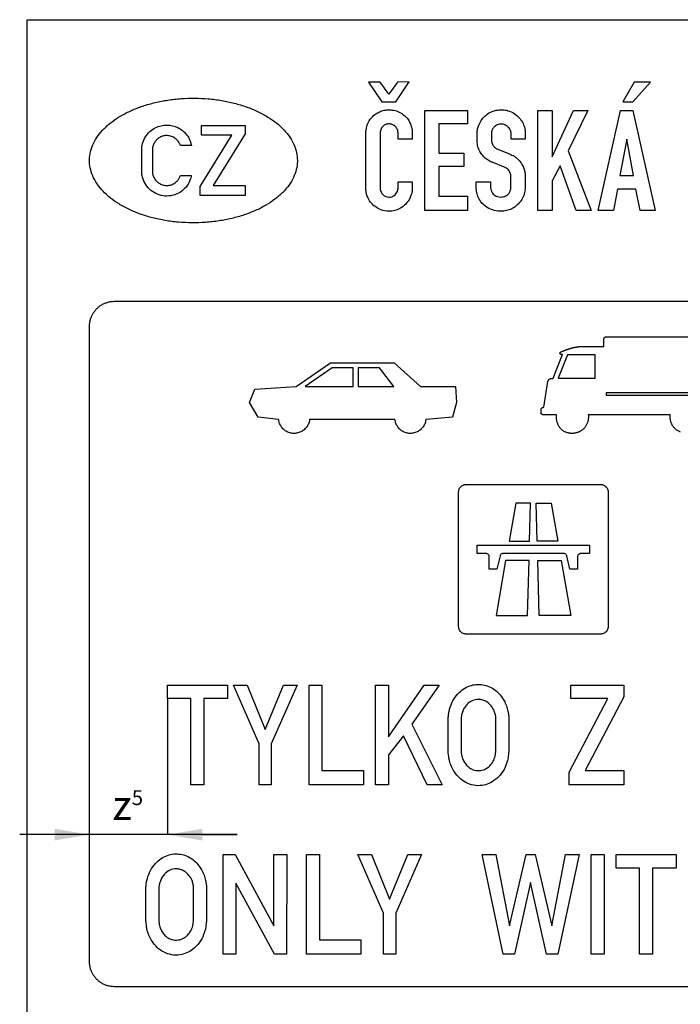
# Model space of a CAD drawing. Header units: millimetres. Extents: x -411 to 11679, y -762 to 3466.
# Tile 12 of 19: x 4485 to 5809, y 1250 to 3225. Entities that reach past the tile are written whole.
import ezdxf

# ---------------------------------------------------------------- set-up
doc = ezdxf.new("R2010")
doc.units = ezdxf.units.MM
doc.header["$LTSCALE"] = 5
doc.layers.add('Kóty', color=2, linetype='Continuous')
doc.layers.add('Značka', color=7, linetype='Continuous')
doc.styles.get("Standard").update_dxf_attribs({"font": 'romand.shx', "height": 60})

msp = doc.modelspace()

# ---------------------------------------------------------------- linework, layer by layer
at = {"layer": 'Kóty'}
for p, q in [((4781.09, 1862.977), (4781.09, 1589.82)), ((4781.09, 1862.915), (4781.09, 1589.82)), ((4921.09, 1590), (4485, 1590)), ((4625, 1590.062), (4625, 1590.18)), ((4625, 1590.118), (4625, 1589.82)), ((4851.09, 1590), (4921.09, 1590))]:
    msp.add_line(p, q, dxfattribs=at)
for points in [[(4555, 1601.667), (4555, 1578.333), (4625, 1590)], [(4851.09, 1601.667), (4851.09, 1578.333), (4781.09, 1590)]]:
    msp.add_solid(points, dxfattribs=at)
at = {"layer": 'Značka', "color": 5}
for points in [[(4500, 0), (4500, 3225), (7000, 3225), (7000, 0), (4500, 0)], [(5211.4, 3060.16), (5238.92, 3060.16), (5265.8, 3100), (5242.6, 3099.68), (5224.84, 3075.36), (5207.72, 3099.84), (5184.2, 3099.84), (5211.4, 3060.16)], [(5694.08, 3060.32), (5714.64, 3060.32), (5750, 3099.76), (5716.72, 3099.76), (5694.08, 3060.32)], [(5297.1, 2842.5), (5297.1, 3042.5), (5382.69, 3042.5), (5382.69, 3016), (5325.5, 3016), (5325.5, 2956.94), (5375.6, 2956.94), (5375.6, 2930.15), (5325.5, 2930.15), (5325.5, 2871.02), (5382.69, 2871.02), (5382.69, 2842.5), (5297.1, 2842.5)], [(5523.77, 2842.52), (5523.77, 3042.5), (5552.33, 3042.5), (5552.33, 2949.81), (5595.42, 3042.5), (5624.19, 3042.5), (5584.5, 2962.17), (5630.98, 2842.52), (5600.5, 2842.52), (5568.42, 2931.65), (5552.33, 2901.6), (5552.33, 2842.52), (5523.77, 2842.52)], [(5645.15, 2842.5), (5689.5, 3042.52), (5714.54, 3042.52), (5759.27, 2842.5), (5728.85, 2842.5), (5720.56, 2885.31), (5683.33, 2885.31), (5675.27, 2842.5), (5645.15, 2842.5)], [(4846.69, 2872.5), (4846.69, 2890.1), (4910.45, 2993.56), (4849.21, 2993.56), (4849.21, 3012.5), (4936.89, 3012.5), (4936.89, 2996.04), (4873.04, 2892.6), (4936.89, 2892.6), (4936.89, 2872.5), (4846.69, 2872.5)], [(5688.42, 2912.17), (5715.75, 2912.17), (5702, 2985.21), (5688.42, 2912.17)], [(5564.86, 2505.75), (5638.78, 2505.75), (5638.78, 2552.77), (5583.26, 2552.77), (5564.86, 2505.75)], [(5111.59, 2526.59), (5057.41, 2489.13), (5153.73, 2489.13), (5153.73, 2526.59), (5111.59, 2526.59)], [(5163.85, 2526.59), (5163.85, 2489.13), (5234.96, 2489.13), (5206.11, 2526.59), (5163.85, 2526.59)], [(5883.53, 2476.67), (5661.01, 2476.69), (5661.01, 2471.91), (5884.61, 2471.91)], [(5809.87, 2397.49), (5808.72, 2397.98), (5807.59, 2398.51), (5806.25, 2399.18), (5804.93, 2399.91), (5803.86, 2400.57), (5802.82, 2401.27), (5801.81, 2402), (5800.83, 2402.78), (5800.06, 2403.43), (5799.33, 2404.11), (5798.44, 2404.99), (5797.58, 2405.91), (5796.72, 2406.89), (5795.9, 2407.91), (5795.25, 2408.78), (5794.63, 2409.68), (5794.05, 2410.6), (5793.5, 2411.54), (5793.08, 2412.31), (5792.69, 2413.09), (5792.23, 2414.08), (5791.8, 2415.09), (5791.22, 2416.59), (5790.7, 2418.13), (5790.33, 2419.43), (5790.02, 2420.74), (5789.76, 2422.06), (5789.56, 2423.39), (5789.43, 2424.46), (5789.35, 2425.54), (5789.29, 2426.88), (5789.28, 2428.22), (5789.28, 2428.71), (5789.29, 2429.21), (5789.3, 2429.62), (5789.32, 2430.03), (5789.34, 2430.44), (5789.36, 2430.85), (5789.38, 2431.18), (5789.39, 2431.51), (5789.42, 2431.86), (5789.44, 2432.21), (5789.44, 2432.27), (5789.44, 2432.33)], [(4828.35, 1690), (4828.35, 1863.04), (4781.09, 1863.04), (4781.09, 1889.98), (4901.38, 1889.98), (4901.38, 1863.04), (4854.1, 1863.04), (4854.1, 1690), (4828.35, 1690)], [(4965.06, 1690), (4965.06, 1772.29), (4913.42, 1890), (4940.8, 1890), (4977.24, 1800.83), (5013.67, 1890), (5041.12, 1890), (4989.36, 1772.29), (4989.39, 1690), (4965.06, 1690)], [(5065.2, 1690), (5065.2, 1890), (5091.04, 1890), (5091.04, 1718.69), (5174.41, 1718.69), (5174.41, 1690), (5065.2, 1690)], [(5198.49, 1690.02), (5198.49, 1890), (5224.15, 1890), (5224.15, 1786.35), (5295.62, 1890), (5326.01, 1890), (5271.27, 1811.4), (5332.05, 1690.02), (5301.68, 1690.02), (5254.45, 1787.98), (5224.15, 1750.42), (5224.15, 1690.02), (5198.49, 1690.02)], [(5586.98, 1690), (5586.98, 1715.15), (5664.4, 1862.94), (5590.04, 1862.94), (5590.04, 1890), (5696.5, 1890), (5696.5, 1866.48), (5618.98, 1718.71), (5696.5, 1718.71), (5696.5, 1690), (5586.98, 1690)], [(4892.74, 1350), (4892.74, 1550), (4917.14, 1550), (4994.37, 1407.25), (4994.37, 1550), (5020.4, 1550), (5020.22, 1350), (4995.82, 1350), (4918.43, 1492.56), (4918.43, 1350), (4892.74, 1350)], [(5060.07, 1350), (5060.07, 1550), (5085.9, 1550), (5085.9, 1378.69), (5169.27, 1378.69), (5169.27, 1350), (5060.07, 1350)], [(5214.54, 1350), (5214.54, 1432.29), (5162.9, 1550), (5190.28, 1550), (5226.72, 1460.83), (5263.14, 1550), (5290.59, 1550), (5238.83, 1432.29), (5238.87, 1350), (5214.54, 1350)], [(5454.54, 1350), (5412.04, 1550), (5439.63, 1550), (5466.81, 1407.27), (5500.28, 1550), (5518.52, 1550), (5551.84, 1407.27), (5579.34, 1550), (5606.79, 1550), (5564.04, 1350), (5541.24, 1350), (5509.24, 1494.19), (5477.34, 1350), (5454.54, 1350)], [(5630.88, 1350), (5630.88, 1549.98), (5656.64, 1549.98), (5656.64, 1350), (5630.88, 1350)], [(5727.99, 1350), (5727.99, 1523.04), (5680.73, 1523.04), (5680.73, 1549.98), (5801.02, 1549.98), (5801.02, 1523.04), (5753.74, 1523.04), (5753.74, 1350), (5727.99, 1350)], [(6825, 1285), (4675, 1285)]]:
    msp.add_lwpolyline(points, dxfattribs=at)
for points in [[(5041.67, 2942.5), (5041.66, 2941.68), (5041.65, 2940.86, -0.053701), (5039.47, 2924.33, -0.0531723), (5033.84, 2908.57, -0.053728), (5024.54, 2892.58, -0.040645), (5012.38, 2878.59, -0.036846), (4996.4, 2864.63, -0.0307746), (4978.71, 2852.96, -0.0292273), (4957.45, 2842.02, -0.0248346), (4935.13, 2833.44, -0.0237197), (4910.14, 2826.25, -0.0216608), (4884.62, 2821.35, -0.0212309), (4857.69, 2818.3, -0.0206072), (4830.61, 2817.51, -0.0206297), (4803.6, 2818.72, -0.0213766), (4776.78, 2822.19, -0.0218945), (4751.5, 2827.48, -0.0241649), (4726.81, 2835.07, -0.0252946), (4704.9, 2844, -0.0296662), (4684.1, 2855.28, -0.0316012), (4666.91, 2867.2, -0.0388539), (4651.56, 2881.42, -0.0413962), (4640.08, 2895.65, -0.0513443), (4631.41, 2911.73, -0.0526253), (4626.42, 2927.59, -0.0577795), (4625.02, 2944.14, -0.0577236), (4627.15, 2960.69, -0.0515015), (4632.82, 2976.43, -0.0500042), (4642.2, 2992.38, -0.0402076), (4654.29, 3006.41, -0.0376835), (4670.25, 3020.38, -0.0307839), (4687.96, 3032.04, -0.02895), (4709.22, 3042.97, -0.024823), (4731.54, 3051.56, -0.0237785), (4756.52, 3058.76, -0.0216774), (4782.05, 3063.65, -0.0212086), (4808.98, 3066.7, -0.0206076), (4836.06, 3067.49, -0.020621), (4863.07, 3066.28, -0.021365), (4889.88, 3062.81, -0.0218827), (4915.17, 3057.52, -0.0241649), (4939.85, 3049.93, -0.0252969), (4961.76, 3041, -0.0296604), (4982.56, 3029.72, -0.0315861), (4999.76, 3017.8, -0.0389291), (5015.1, 3003.58, -0.0414263), (5026.58, 2989.36, -0.0508074), (5035.26, 2973.27, -0.05011), (5040.12, 2958.18, -0.0573475), (5041.67, 2942.5)], [(5272, 2899.56), (5272, 2885.71), (5272.01, 2885.04), (5272.02, 2884.37, -0.0583907), (5271.15, 2877.29, -0.0435571), (5268.83, 2870.44, -0.07461), (5261.45, 2857.95, -0.081628), (5250.67, 2848.35, -0.0699641), (5240.11, 2843.05, -0.0691869), (5228.48, 2840.83, -0.0862489), (5213.26, 2842.33, -0.0866723), (5199.42, 2848.83, -0.0701366), (5190.27, 2856.82, -0.0679085), (5183.65, 2866.96, -0.0473796), (5180.64, 2874.64, -0.0508604), (5179.19, 2882.71), (5179.11, 2883.69), (5179.04, 2884.67), (5179.04, 2998.77), (5179.09, 2999.41), (5179.15, 3000.04, -0.0256387), (5180.06, 3006.84, -0.0376907), (5181.83, 3013.48, -0.0782357), (5187.8, 3025.16, -0.0774424), (5197.06, 3034.52, -0.0554369), (5204.92, 3039.49, -0.0516442), (5213.63, 3042.67, -0.0504416), (5222.74, 3044.19, -0.0529463), (5231.98, 3043.81, -0.0659976), (5243.17, 3040.84, -0.0641361), (5253.25, 3035.08, -0.0559296), (5260.62, 3028.48, -0.0585769), (5266.29, 3020.4, -0.0549871), (5270.05, 3011.59, -0.0502807), (5271.9, 3002.23), (5272.01, 3001.18), (5272.1, 3000.12), (5272.1, 2985.42), (5243.54, 2985.42), (5243.54, 2998.85), (5243.48, 2999.68), (5243.4, 3000.5, 0.0654734), (5242.35, 3004.43, 0.0580409), (5240.35, 3008.02, 0.0756912), (5236.69, 3012.04, 0.0820116), (5231.96, 3014.73, 0.103144), (5225.06, 3015.99, 0.106111), (5218.25, 3014.4, 0.0800352), (5213.94, 3011.7, 0.0741455), (5210.65, 3007.83, 0.0564916), (5208.8, 3004.19, 0.0532732), (5207.79, 3000.25), (5207.68, 2999.49), (5207.58, 2998.73), (5207.58, 2887.35), (5207.62, 2886.68), (5207.67, 2886, 0.0598821), (5208.58, 2881.59, 0.064087), (5210.56, 2877.5, 0.0837422), (5214.32, 2873.12, 0.0878433), (5219.33, 2870.25, 0.0897398), (5225.09, 2869.06, 0.0890865), (5230.9, 2869.94, 0.078261), (5235.53, 2872.18, 0.0735402), (5239.29, 2875.71, 0.0689036), (5241.96, 2879.96, 0.0699501), (5243.35, 2884.73), (5243.47, 2885.46), (5243.56, 2886.19), (5243.56, 2899.56), (5272, 2899.56)], [(5428.83, 2899.85), (5428.83, 2889.08), (5428.86, 2888.57), (5428.9, 2888.06, 0.0678857), (5430.13, 2882.27, 0.0802512), (5433, 2877.06, 0.0708299), (5436.39, 2873.49, 0.0684325), (5440.6, 2870.98, 0.0721663), (5445.92, 2869.46, 0.0598624), (5451.52, 2869.37, 0.0622867), (5457.08, 2870.49, 0.0805121), (5462.04, 2873.08, 0.0822295), (5466.07, 2877.09, 0.07284), (5468.71, 2882.15), (5469.29, 2883.91), (5469.69, 2885.71), (5469.81, 2886.47), (5469.92, 2887.23), (5469.92, 2910.62), (5469.91, 2911.48), (5469.88, 2912.33, 0.0575517), (5469.23, 2915.72, 0.0413547), (5467.92, 2918.96, 0.0417795), (5466.11, 2922.09, 0.0556122), (5463.75, 2924.79, 0.0371589), (5461.96, 2926.26, 0.0312745), (5459.98, 2927.48), (5459.16, 2927.91), (5458.33, 2928.31), (5432.23, 2938.83), (5431.6, 2939.07), (5430.98, 2939.31, -0.0370381), (5426.32, 2941.6, -0.0286379), (5421.98, 2944.5, -0.047657), (5414.83, 2950.79, -0.053403), (5409.08, 2958.4, -0.0616565), (5404.46, 2968.15, -0.062537), (5402.35, 2978.67), (5402.28, 2979.53), (5402.21, 2980.4), (5402.21, 2997.48), (5402.22, 2998.89), (5402.27, 3000.29, -0.0521208), (5403.47, 3007.78, -0.0418235), (5406.06, 3014.98, -0.0592705), (5411.94, 3025.18, -0.0648851), (5420.1, 3033.6, -0.0704579), (5430.78, 3040.29, -0.0690311), (5442.9, 3043.81, -0.0591384), (5453.53, 3044.4, -0.0594988), (5464, 3042.48, -0.0736902), (5476.34, 3036.86, -0.0723596), (5486.58, 3027.92, -0.0586933), (5492.91, 3019.09, -0.0597054), (5496.98, 3009.08, -0.0253165), (5498.03, 3004.76, -0.0255725), (5498.63, 3000.35), (5498.7, 2999.39), (5498.77, 2998.42), (5498.77, 2985.42), (5470.19, 2985.42), (5470.19, 2996.23), (5470.13, 2996.79), (5470.06, 2997.35), (5469.49, 3000.82, 0.0495917), (5468.4, 3004.15, 0.084155), (5465.52, 3008.69, 0.0707222), (5461.35, 3012.21, 0.0669591), (5456.66, 3014.55, 0.0706457), (5451.54, 3015.52, 0.0968758), (5444.23, 3014.62, 0.0977713), (5437.73, 3011.02, 0.0803587), (5433.77, 3006.8, 0.0883214), (5431.46, 3001.6), (5431.03, 2999.64), (5430.77, 2997.65), (5430.71, 2997.04), (5430.65, 2996.44), (5430.65, 2983.56), (5430.69, 2983.05), (5430.73, 2982.54, 0.0436176), (5431.44, 2978.67, 0.0487343), (5432.85, 2974.98, 0.0484674), (5434.73, 2971.79, 0.0493105), (5437.19, 2969.02), (5438.77, 2967.67, 0.0347676), (5440.5, 2966.54), (5441.13, 2966.2), (5441.77, 2965.87), (5463.44, 2957.19), (5464.12, 2956.86), (5464.81, 2956.54), (5469.49, 2954.53, -0.0234476), (5474.08, 2952.37, -0.0463976), (5479.77, 2948.73, -0.0370521), (5484.81, 2944.17, -0.0424964), (5490.12, 2937.81, -0.0476489), (5494.19, 2930.62, -0.0473332), (5497.02, 2922.69, -0.0410945), (5498.42, 2914.4), (5498.48, 2913.73), (5498.54, 2913.06), (5498.54, 2887.69), (5498.49, 2887.15), (5498.44, 2886.6), (5497.74, 2880.98, -0.0288476), (5496.54, 2875.44, -0.0699522), (5491.99, 2864.52, -0.0664075), (5484.63, 2855.15, -0.0600433), (5476.22, 2848.25, -0.0584763), (5466.48, 2843.54, -0.0603005), (5455.37, 2840.87, -0.0589039), (5443.9, 2840.9, -0.0774739), (5429.19, 2844.66, -0.0828912), (5416.4, 2852.83, -0.0708779), (5408.05, 2862.16, -0.0727228), (5402.71, 2873.37, -0.0349569), (5401.12, 2879.55, -0.026643), (5400.29, 2885.85), (5400.24, 2886.51), (5400.19, 2887.17), (5400.19, 2899.85), (5428.83, 2899.85)], [(4829.09, 2912.52), (4828.55, 2909.92), (4827.94, 2907.34, -0.0742774), (4822.52, 2894.9, -0.0733433), (4813.66, 2884.43, -0.0874823), (4799.98, 2875.34, -0.0870219), (4784.03, 2871.44, -0.0817881), (4768.66, 2872.35, -0.0826416), (4754.44, 2878.11, -0.0822369), (4742.41, 2887.96, -0.0766143), (4733.99, 2901.11, -0.049033), (4730.97, 2909.32, -0.0640755), (4729.86, 2917.87), (4729.86, 2918.9), (4729.88, 2919.94), (4729.88, 2966.94), (4729.98, 2968.36), (4730.11, 2969.77, -0.0762719), (4733.72, 2983.39, -0.0769281), (4741.28, 2995.42, -0.0733028), (4751.02, 3004.58, -0.0698468), (4762.91, 3010.6, -0.0592247), (4773.95, 3013.32, -0.0606214), (4785.3, 3013.35, -0.0680328), (4797.86, 3010.35, -0.0664138), (4809.21, 3004.13, -0.0540069), (4817.01, 2997.36, -0.0553707), (4823.14, 2989.09, -0.0382638), (4826.24, 2983.01, -0.0406463), (4828.33, 2976.54), (4828.79, 2974.52), (4829.19, 2972.5), (4807.27, 2972.5), (4806.43, 2974.6, 0.0156747), (4805.49, 2976.67, 0.0607845), (4801.8, 2982.3, 0.0627113), (4796.82, 2986.89, 0.0787256), (4789.32, 2990.91, 0.0780463), (4780.95, 2992.43, 0.0732817), (4773.06, 2991.74, 0.0734096), (4765.71, 2988.8, 0.0699701), (4759.59, 2984.25, 0.0703236), (4754.98, 2978.23, 0.0387213), (4753.11, 2974.46, 0.0354306), (4751.81, 2970.46, 0.0221495), (4751.32, 2968.17, 0.0288715), (4751.07, 2965.85), (4751.04, 2965.23), (4751.03, 2964.61), (4751.03, 2920.32), (4751.1, 2919.4), (4751.19, 2918.48, 0.0595573), (4752.81, 2911.37, 0.0680812), (4756.17, 2904.88, 0.0720175), (4761.06, 2899.3, 0.0686398), (4767.31, 2895.28, 0.0717369), (4774.77, 2892.8, 0.0731424), (4782.63, 2892.55, 0.082638), (4791.36, 2894.8, 0.0818097), (4798.93, 2899.73, 0.0587984), (4803.24, 2904.4, 0.0592074), (4806.32, 2909.89), (4806.86, 2911.2), (4807.36, 2912.52), (4829.09, 2912.52)], [(4675, 1285), (4674.8, 1285), (4674.61, 1285, -0.032201), (4668.15, 1285.45, -0.0354289), (4661.81, 1286.77, -0.0362362), (4655.67, 1288.85, -0.0344166), (4649.89, 1291.76, -0.0337149), (4644.5, 1295.36, -0.0340912), (4639.64, 1299.64, -0.0342207), (4635.35, 1304.5, -0.0342246), (4631.76, 1309.89, -0.0340508), (4628.87, 1315.67, -0.033431), (4626.77, 1321.81, -0.0341775), (4625.43, 1328.15, -0.0367342), (4625, 1334.61), (4625, 1334.8), (4625, 1335), (4625, 2610), (4625, 2610.2), (4625, 2610.39, -0.0322009), (4625.45, 2616.85, -0.0354658), (4626.77, 2623.19, -0.0363076), (4628.85, 2629.33, -0.0344839), (4631.76, 2635.11, -0.0337156), (4635.36, 2640.5, -0.0341186), (4639.64, 2645.36, -0.0342087), (4644.5, 2649.65, -0.0342246), (4649.89, 2653.24, -0.0340429), (4655.67, 2656.13, -0.0334243), (4661.81, 2658.23, -0.0341697), (4668.15, 2659.57, -0.0367347), (4674.61, 2660), (4674.8, 2660), (4675, 2660), (6825, 2660)], [(5789.44, 2432.33), (5625.07, 2432.33), (5625.07, 2432.27), (5625.07, 2432.21), (5625.1, 2431.76), (5625.12, 2431.32), (5625.14, 2430.9), (5625.16, 2430.47), (5625.17, 2430.05), (5625.19, 2429.63), (5625.19, 2429.29), (5625.2, 2428.95), (5625.21, 2428.59), (5625.21, 2428.23), (5625.21, 2428.16), (5625.21, 2428.1), (5625.21, 2427.86), (5625.2, 2427.62), (5625.19, 2427.14), (5625.18, 2426.66), (5625.11, 2425.47), (5625.01, 2424.27), (5624.82, 2422.68), (5624.55, 2421.09), (5624.22, 2419.53), (5623.8, 2417.98), (5623.42, 2416.75), (5622.99, 2415.55), (5622.36, 2414.07), (5621.67, 2412.63), (5620.97, 2411.25), (5620.2, 2409.91), (5619.5, 2408.82), (5618.75, 2407.77), (5617.95, 2406.76), (5617.11, 2405.78), (5616.41, 2405.02), (5615.68, 2404.29), (5614.73, 2403.42), (5613.75, 2402.58), (5612.59, 2401.65), (5611.39, 2400.78), (5610.35, 2400.1), (5609.29, 2399.46), (5608.21, 2398.87), (5607.1, 2398.31), (5606.2, 2397.9), (5605.29, 2397.52), (5604.13, 2397.09), (5602.96, 2396.69), (5601.56, 2396.26), (5600.13, 2395.89), (5598.94, 2395.63), (5597.73, 2395.41), (5596.52, 2395.24), (5595.3, 2395.12), (5594.33, 2395.05, -0.0082407), (5593.35, 2395.02, -0.00936993), (5592.12, 2395.01, -0.00717045), (5590.9, 2395.05, -0.00872122), (5589.45, 2395.13, -0.0119626), (5588, 2395.28), (5586.8, 2395.45), (5585.6, 2395.67), (5584.42, 2395.93), (5583.25, 2396.24), (5582.32, 2396.52), (5581.4, 2396.84), (5580.26, 2397.27), (5579.14, 2397.75), (5577.81, 2398.37), (5576.5, 2399.06), (5575.44, 2399.68), (5574.41, 2400.35), (5573.41, 2401.06), (5572.45, 2401.82), (5571.7, 2402.45), (5570.97, 2403.12), (5570.11, 2403.98), (5569.28, 2404.88), (5568.42, 2405.88), (5567.6, 2406.92), (5566.96, 2407.82), (5566.36, 2408.74), (5565.79, 2409.69), (5565.26, 2410.65), (5564.86, 2411.44), (5564.48, 2412.24), (5564.05, 2413.25), (5563.64, 2414.28), (5563.06, 2415.9), (5562.56, 2417.55), (5562.2, 2418.94), (5561.9, 2420.34), (5561.66, 2421.76), (5561.48, 2423.18), (5561.37, 2424.32), (5561.31, 2425.46), (5561.3, 2426.89), (5561.32, 2428.31), (5561.33, 2428.82), (5561.34, 2429.33), (5561.35, 2429.71), (5561.37, 2430.1), (5561.39, 2430.48), (5561.41, 2430.86), (5561.43, 2431.17), (5561.45, 2431.48), (5561.47, 2431.84), (5561.5, 2432.2), (5561.5, 2432.27), (5561.5, 2432.33), (5536.28, 2432.34), (5536.28, 2432.34), (5536.27, 2432.34), (5536.23, 2432.34), (5536.19, 2432.33), (5536.15, 2432.33), (5536.12, 2432.33), (5536.08, 2432.33), (5536.04, 2432.33), (5536.01, 2432.33), (5535.98, 2432.33), (5535.94, 2432.33), (5535.9, 2432.33), (5535.63, 2432.33), (5535.36, 2432.34), (5535.14, 2432.34), (5534.91, 2432.35), (5534.69, 2432.37), (5534.46, 2432.39), (5534.28, 2432.4), (5534.1, 2432.43), (5533.88, 2432.46), (5533.66, 2432.51), (5533.5, 2432.54), (5533.34, 2432.57), (5533.21, 2432.6), (5533.08, 2432.64), (5532.95, 2432.68), (5532.83, 2432.72), (5532.73, 2432.76), (5532.63, 2432.8), (5532.5, 2432.85), (5532.38, 2432.9), (5532.29, 2432.95), (5532.2, 2432.99), (5532.12, 2433.04), (5532.05, 2433.08), (5531.97, 2433.12), (5531.9, 2433.17), (5531.84, 2433.21), (5531.79, 2433.25), (5531.72, 2433.3), (5531.66, 2433.36), (5531.58, 2433.42), (5531.51, 2433.48), (5531.45, 2433.54), (5531.39, 2433.59), (5531.34, 2433.65), (5531.29, 2433.71), (5531.24, 2433.76), (5531.2, 2433.81), (5531.16, 2433.88), (5531.11, 2433.94), (5531.05, 2434.02), (5531, 2434.1), (5530.96, 2434.17), (5530.92, 2434.25), (5530.88, 2434.32), (5530.85, 2434.39), (5530.82, 2434.45), (5530.8, 2434.51), (5530.77, 2434.59), (5530.74, 2434.66), (5530.71, 2434.75), (5530.68, 2434.83), (5530.66, 2434.9), (5530.64, 2434.97), (5530.62, 2435.04), (5530.6, 2435.11), (5530.59, 2435.17), (5530.58, 2435.23), (5530.56, 2435.3), (5530.55, 2435.37), (5530.53, 2435.48), (5530.52, 2435.59), (5530.51, 2435.68), (5530.5, 2435.77), (5530.49, 2435.86), (5530.48, 2435.95), (5530.48, 2436.02), (5530.47, 2436.09), (5530.47, 2436.18), (5530.47, 2436.27), (5530.47, 2436.3), (5530.47, 2436.33), (5530.47, 2436.36), (5530.47, 2436.39), (5530.47, 2436.41), (5530.47, 2436.44), (5530.47, 2436.46), (5530.47, 2436.48), (5530.47, 2436.51), (5530.47, 2436.54), (5530.47, 2436.62), (5530.47, 2436.71), (5530.47, 2436.88), (5530.47, 2437.05), (5530.47, 2437.47), (5530.47, 2437.9), (5530.47, 2438.47), (5530.47, 2439.04), (5530.47, 2439.61), (5530.47, 2440.17), (5530.47, 2440.63), (5530.47, 2441.08), (5530.47, 2441.65), (5530.47, 2442.22), (5530.47, 2442.46), (5530.48, 2442.7), (5530.49, 2442.9), (5530.5, 2443.1), (5530.52, 2443.29), (5530.55, 2443.49), (5530.57, 2443.65), (5530.59, 2443.81), (5530.63, 2444), (5530.68, 2444.19), (5530.71, 2444.33), (5530.75, 2444.47), (5530.78, 2444.58), (5530.82, 2444.69), (5530.85, 2444.81), (5530.9, 2444.92), (5530.93, 2445), (5530.97, 2445.09), (5531.02, 2445.2), (5531.08, 2445.3), (5531.14, 2445.41), (5531.2, 2445.52), (5531.25, 2445.61), (5531.31, 2445.7), (5531.37, 2445.78), (5531.44, 2445.87), (5531.49, 2445.93), (5531.54, 2446), (5531.62, 2446.07), (5531.69, 2446.15), (5531.78, 2446.23), (5531.87, 2446.32), (5531.95, 2446.38), (5532.03, 2446.45), (5532.11, 2446.51), (5532.2, 2446.56), (5532.27, 2446.61), (5532.34, 2446.65), (5532.43, 2446.7), (5532.52, 2446.75), (5532.64, 2446.81), (5532.76, 2446.87), (5532.86, 2446.92), (5532.97, 2446.96), (5533.07, 2447), (5533.18, 2447.03), (5533.27, 2447.06), (5533.35, 2447.08), (5533.46, 2447.11), (5533.57, 2447.14), (5533.65, 2447.16), (5533.74, 2447.18), (5533.81, 2447.2), (5533.88, 2447.21), (5533.95, 2447.22), (5534.02, 2447.23), (5534.07, 2447.24), (5534.13, 2447.25), (5534.2, 2447.26), (5534.27, 2447.27), (5534.4, 2447.29), (5534.53, 2447.31), (5534.64, 2447.32), (5534.75, 2447.33), (5534.86, 2447.34), (5534.96, 2447.34), (5535.05, 2447.35), (5535.14, 2447.35), (5535.25, 2447.36), (5535.36, 2447.36), (5535.4, 2447.36), (5535.44, 2447.36), (5535.47, 2447.36), (5535.51, 2447.37), (5535.55, 2447.37), (5535.58, 2447.37), (5535.61, 2447.37), (5535.64, 2447.37), (5535.67, 2447.37), (5535.7, 2447.37), (5535.71, 2447.37), (5535.71, 2447.37), (5544.04, 2498.86), (5544.04, 2498.88), (5544.05, 2498.89), (5544.05, 2498.9), (5544.05, 2498.93), (5544.06, 2498.96), (5544.08, 2499.02), (5544.09, 2499.09), (5544.11, 2499.17), (5544.13, 2499.26), (5544.15, 2499.35), (5544.17, 2499.44), (5544.18, 2499.51), (5544.2, 2499.58), (5544.22, 2499.65), (5544.23, 2499.72), (5544.24, 2499.74), (5544.24, 2499.75), (5544.27, 2499.81), (5544.29, 2499.88), (5544.34, 2500), (5544.38, 2500.13), (5544.5, 2500.43), (5544.62, 2500.73), (5544.78, 2501.11), (5544.96, 2501.48), (5545.16, 2501.84), (5545.38, 2502.18), (5545.57, 2502.46), (5545.79, 2502.71), (5546.05, 2502.99), (5546.32, 2503.25), (5546.38, 2503.3), (5546.43, 2503.34), (5546.43, 2503.35), (5546.44, 2503.35), (5546.45, 2503.36), (5546.45, 2503.36), (5546.46, 2503.37), (5546.47, 2503.38), (5546.48, 2503.39), (5546.5, 2503.4), (5546.5, 2503.4), (5546.51, 2503.41), (5546.52, 2503.42), (5546.53, 2503.43), (5546.62, 2503.49), (5546.7, 2503.56), (5546.88, 2503.68), (5547.06, 2503.8), (5547.54, 2504.08), (5548.03, 2504.32), (5548.74, 2504.6), (5549.47, 2504.83), (5550.23, 2505.02), (5551, 2505.17), (5551.6, 2505.27), (5552.21, 2505.34), (5552.83, 2505.4), (5553.45, 2505.44), (5553.56, 2505.45), (5553.66, 2505.45), (5553.67, 2505.45), (5553.68, 2505.46), (5553.71, 2505.46), (5553.73, 2505.46), (5553.78, 2505.47), (5553.84, 2505.47), (5553.91, 2505.48), (5553.99, 2505.48), (5554.06, 2505.49), (5554.14, 2505.49), (5554.2, 2505.49), (5554.26, 2505.5), (5554.32, 2505.5), (5554.39, 2505.5), (5554.4, 2505.5), (5554.41, 2505.5), (5572.99, 2553.05), (5572.98, 2553.05), (5572.98, 2553.05), (5572.93, 2553.04), (5572.89, 2553.04), (5572.85, 2553.04), (5572.82, 2553.04), (5572.78, 2553.03), (5572.74, 2553.03), (5572.7, 2553.03), (5572.67, 2553.03), (5572.63, 2553.03), (5572.59, 2553.03), (5572.34, 2553.03), (5572.09, 2553.04), (5571.88, 2553.05), (5571.67, 2553.08), (5571.46, 2553.11), (5571.26, 2553.15), (5571.09, 2553.19), (5570.93, 2553.23), (5570.73, 2553.29), (5570.53, 2553.36), (5570.35, 2553.42), (5570.18, 2553.49), (5570.04, 2553.55), (5569.91, 2553.62), (5569.77, 2553.69), (5569.64, 2553.77), (5569.54, 2553.83), (5569.44, 2553.9), (5569.32, 2553.99), (5569.2, 2554.09), (5569.11, 2554.16), (5569.02, 2554.24), (5568.96, 2554.31), (5568.89, 2554.38), (5568.83, 2554.45), (5568.76, 2554.52), (5568.72, 2554.58), (5568.67, 2554.64), (5568.62, 2554.72), (5568.57, 2554.8), (5568.51, 2554.89), (5568.46, 2554.99), (5568.43, 2555.07), (5568.39, 2555.15), (5568.36, 2555.23), (5568.34, 2555.32), (5568.32, 2555.38), (5568.3, 2555.45), (5568.29, 2555.54), (5568.28, 2555.63), (5568.27, 2555.74), (5568.26, 2555.85), (5568.26, 2555.94), (5568.27, 2556.03), (5568.28, 2556.12), (5568.3, 2556.22), (5568.32, 2556.29), (5568.34, 2556.36), (5568.36, 2556.45), (5568.39, 2556.54), (5568.44, 2556.66), (5568.5, 2556.78), (5568.55, 2556.88), (5568.6, 2556.98), (5568.66, 2557.08), (5568.73, 2557.17), (5568.78, 2557.24), (5568.84, 2557.31), (5568.91, 2557.4), (5568.98, 2557.48), (5569.1, 2557.61), (5569.23, 2557.74), (5569.34, 2557.84), (5569.45, 2557.94), (5569.56, 2558.03), (5569.68, 2558.12), (5569.77, 2558.19), (5569.87, 2558.26), (5569.99, 2558.35), (5570.11, 2558.43), (5570.38, 2558.6), (5570.66, 2558.77), (5570.89, 2558.9), (5571.13, 2559.02), (5571.37, 2559.14), (5571.61, 2559.25), (5571.81, 2559.34), (5572, 2559.42), (5572.25, 2559.52), (5572.5, 2559.61), (5572.59, 2559.64), (5572.67, 2559.67), (5572.74, 2559.7), (5572.82, 2559.72), (5572.89, 2559.75), (5572.96, 2559.77), (5573.02, 2559.79), (5573.07, 2559.81), (5573.14, 2559.84), (5573.22, 2559.86), (5573.28, 2559.89), (5573.35, 2559.91), (5573.4, 2559.93), (5573.46, 2559.95), (5573.51, 2559.96), (5573.56, 2559.98), (5573.61, 2560), (5573.65, 2560.01), (5573.71, 2560.03), (5573.76, 2560.05), (5573.91, 2560.1), (5574.05, 2560.16), (5574.18, 2560.2), (5574.3, 2560.24), (5574.42, 2560.29), (5574.54, 2560.33), (5574.64, 2560.37), (5574.74, 2560.41), (5574.86, 2560.45), (5574.98, 2560.5), (5575.43, 2560.67), (5575.89, 2560.84), (5576.27, 2560.98), (5576.64, 2561.13), (5577.02, 2561.27), (5577.4, 2561.42), (5577.7, 2561.53), (5578, 2561.65), (5578.38, 2561.79), (5578.76, 2561.94), (5579.53, 2562.23), (5580.31, 2562.52), (5580.95, 2562.76), (5581.6, 2563), (5582.25, 2563.23), (5582.9, 2563.46), (5583.42, 2563.65), (5583.94, 2563.83), (5584.59, 2564.05), (5585.24, 2564.27), (5586.17, 2564.59), (5587.11, 2564.89), (5587.89, 2565.14), (5588.67, 2565.38), (5589.45, 2565.61), (5590.24, 2565.84), (5590.87, 2566.02), (5591.5, 2566.2), (5592.29, 2566.41), (5593.08, 2566.61), (5593.92, 2566.82), (5594.76, 2567.03), (5595.46, 2567.19), (5596.16, 2567.35), (5596.87, 2567.51), (5597.57, 2567.65), (5598.14, 2567.77), (5598.71, 2567.88), (5599.41, 2568.01), (5600.12, 2568.14), (5601.08, 2568.3), (5602.04, 2568.47), (5602.84, 2568.6), (5603.64, 2568.72), (5604.44, 2568.83), (5605.24, 2568.93), (5605.89, 2569.01), (5606.53, 2569.07), (5607.22, 2569.13), (5607.9, 2569.18), (5608.02, 2569.18), (5608.15, 2569.19), (5608.17, 2569.19), (5608.19, 2569.19), (5608.23, 2569.2), (5608.28, 2569.2), (5608.39, 2569.2), (5608.5, 2569.21), (5608.64, 2569.22), (5608.79, 2569.23), (5608.94, 2569.23), (5609.08, 2569.24), (5609.2, 2569.25), (5609.32, 2569.25), (5609.44, 2569.26), (5609.57, 2569.27), (5609.59, 2569.27), (5609.61, 2569.27), (5656.33, 2569.27), (5656.33, 2582.79), (5656.33, 2582.79), (5656.33, 2582.8), (5656.33, 2582.85), (5656.33, 2582.89), (5656.33, 2582.94), (5656.33, 2582.98), (5656.33, 2583.03), (5656.33, 2583.07), (5656.34, 2583.11), (5656.34, 2583.15), (5656.34, 2583.19), (5656.34, 2583.24), (5656.35, 2583.53), (5656.37, 2583.81), (5656.38, 2584.05), (5656.41, 2584.29), (5656.44, 2584.53), (5656.47, 2584.77), (5656.5, 2584.96), (5656.54, 2585.15), (5656.59, 2585.38), (5656.65, 2585.62), (5656.7, 2585.78), (5656.74, 2585.94), (5656.79, 2586.07), (5656.83, 2586.2), (5656.88, 2586.32), (5656.94, 2586.45), (5656.98, 2586.55), (5657.03, 2586.65), (5657.09, 2586.77), (5657.16, 2586.89), (5657.22, 2586.99), (5657.29, 2587.1), (5657.35, 2587.18), (5657.41, 2587.27), (5657.47, 2587.35), (5657.54, 2587.43), (5657.6, 2587.49), (5657.65, 2587.55), (5657.72, 2587.62), (5657.8, 2587.69), (5657.89, 2587.77), (5657.98, 2587.85), (5658.06, 2587.91), (5658.15, 2587.97), (5658.23, 2588.03), (5658.32, 2588.08), (5658.39, 2588.12), (5658.46, 2588.16), (5658.55, 2588.21), (5658.64, 2588.25), (5658.78, 2588.32), (5658.92, 2588.38), (5659.05, 2588.43), (5659.17, 2588.47), (5659.3, 2588.51), (5659.42, 2588.55), (5659.52, 2588.58), (5659.63, 2588.6), (5659.75, 2588.63), (5659.88, 2588.66), (5660.01, 2588.68), (5660.14, 2588.71), (5660.25, 2588.72), (5660.35, 2588.74), (5660.46, 2588.75), (5660.57, 2588.76), (5660.66, 2588.77), (5660.74, 2588.78), (5660.85, 2588.79), (5660.96, 2588.8), (5661.16, 2588.82), (5661.35, 2588.83), (5661.52, 2588.83), (5661.68, 2588.84), (5661.85, 2588.84), (5662.01, 2588.85), (5662.15, 2588.85), (5662.28, 2588.85), (5662.42, 2588.84), (5662.56, 2588.84), (5662.58, 2588.84), (5662.61, 2588.84), (5885.72, 2588.84)], [(5299.38, 2422.84), (5298.95, 2420.26), (5298.39, 2417.71, -0.0377052), (5297.06, 2413.86, -0.0345436), (5295.18, 2410.23, -0.0336697), (5292.88, 2406.86, -0.0344321), (5290.14, 2403.84, -0.0345457), (5287.05, 2401.18, -0.0344552), (5283.62, 2398.97, -0.0343722), (5279.95, 2397.2, -0.0344305), (5276.06, 2395.96, -0.0344063), (5272.05, 2395.2, -0.0343416), (5267.98, 2395, -0.0344619), (5263.91, 2395.31, -0.0344416), (5259.92, 2396.17, -0.0344001), (5256.08, 2397.52, -0.0343356), (5252.45, 2399.38, -0.0343835), (5249.07, 2401.68, -0.0347452), (5246.05, 2404.42, -0.0343709), (5243.4, 2407.51, -0.032928), (5241.18, 2410.94, -0.0345065), (5239.39, 2414.62, -0.0397775), (5238.17, 2418.5), (5237.73, 2420.66), (5237.39, 2422.84), (5237.38, 2422.84), (5066.53, 2422.84), (5066.17, 2422.84), (5065.74, 2420.26), (5065.19, 2417.71, -0.0377052), (5063.86, 2413.86, -0.0345957), (5061.98, 2410.23, -0.0337202), (5059.67, 2406.86, -0.0344321), (5056.94, 2403.84, -0.0345831), (5053.85, 2401.18, -0.0344894), (5050.42, 2398.97, -0.0343722), (5046.74, 2397.2, -0.0343938), (5042.86, 2395.96, -0.0344063), (5038.85, 2395.2, -0.0343416), (5034.77, 2395, -0.0344619), (5030.71, 2395.31, -0.0344668), (5026.72, 2396.17, -0.0344001), (5022.87, 2397.52, -0.0343356), (5019.24, 2399.38, -0.0343835), (5015.87, 2401.68, -0.0347452), (5012.85, 2404.42, -0.0343709), (5010.2, 2407.51, -0.032928), (5007.98, 2410.94, -0.0345065), (5006.19, 2414.62, -0.0397775), (5004.96, 2418.5), (5004.52, 2420.66), (5004.18, 2422.84), (5004.18, 2422.84), (4963.18, 2427.39), (4945.47, 2456.74), (4956.6, 2483.57), (5039.6, 2489.13), (5108.43, 2536.71), (5235.97, 2536.71), (5288.6, 2489.13), (5358.45, 2489.13), (5360.47, 2456.74), (5352.88, 2427.39), (5299.74, 2422.84), (5299.38, 2422.84)], [(5344.11, 1822.06), (5344.18, 1823.72), (5344.27, 1825.38, -0.0262037), (5345.22, 1833.68, -0.026584), (5347.05, 1841.88, -0.0583726), (5353.41, 1858.15, -0.0677434), (5363.62, 1872.35, -0.0622028), (5374.46, 1881.92, -0.0683033), (5387.35, 1888.38, -0.0660733), (5400.42, 1891.3, -0.0676158), (5413.79, 1890.69, -0.0665394), (5426.69, 1886.82, -0.0610887), (5438.21, 1879.83, -0.0578815), (5448.26, 1870.25, -0.0501181), (5456.04, 1858.73, -0.0391879), (5460.79, 1848.56, -0.0424043), (5463.82, 1837.81), (5464.79, 1831.87), (5465.39, 1825.88), (5465.47, 1824.89), (5465.55, 1823.9), (5465.55, 1756.92), (5465.43, 1755.37), (5465.3, 1753.83, -0.0305192), (5463.49, 1741.49, -0.0422662), (5459.9, 1729.52, -0.0710321), (5451.09, 1713.12, -0.0764855), (5437.89, 1699.92, -0.0640544), (5425.75, 1692.59, -0.0708628), (5412.14, 1688.77, -0.0837213), (5395.31, 1689, -0.0820003), (5379.44, 1694.63, -0.0732722), (5366.61, 1703.83, -0.0593099), (5356.59, 1716.1, -0.0435717), (5350.62, 1726.92, -0.0470949), (5346.73, 1738.54, -0.0262583), (5345.24, 1746.36), (5344.39, 1754.29), (5344.24, 1756.14), (5344.11, 1757.98), (5344.11, 1822.06)], [(5370, 1821.94), (5370, 1757.96), (5370.07, 1756.75), (5370.16, 1755.54), (5371.07, 1749.27, 0.0365349), (5372.83, 1743.17, 0.0563625), (5376.71, 1735.04, 0.0603223), (5382.39, 1728, 0.0609082), (5388.82, 1722.79, 0.0737073), (5396.31, 1719.5, 0.0584607), (5402.39, 1718.43, 0.0530682), (5408.6, 1718.73, 0.0863614), (5419.21, 1722.14, 0.0853922), (5428.08, 1728.88, 0.0743694), (5434.23, 1737.22, 0.055913), (5438.05, 1746.9), (5439.23, 1751.84), (5439.77, 1756.85), (5439.79, 1757.5), (5439.8, 1758.15), (5439.8, 1821.79), (5439.81, 1822.93), (5439.8, 1824.06, 0.0534511), (5438.86, 1830.98, 0.0422833), (5436.58, 1837.69, 0.0699668), (5430.5, 1848.25, 0.090695), (5421.53, 1856.29, 0.0753728), (5413.47, 1860.11, 0.0794505), (5404.6, 1861.31, 0.105032), (5392.34, 1858.66, 0.0994003), (5382.09, 1851.46, 0.0647076), (5376.8, 1844.73, 0.0464182), (5373.11, 1837, 0.0337966), (5371.11, 1830.68, 0.0436416), (5370.12, 1824.17), (5370.05, 1823.05), (5370, 1821.94)], [(4737.99, 1482.06), (4738.06, 1483.72), (4738.15, 1485.38, -0.0262037), (4739.1, 1493.68, -0.026584), (4740.93, 1501.88, -0.0583726), (4747.29, 1518.15, -0.0677434), (4757.5, 1532.35, -0.0622028), (4768.34, 1541.92, -0.0682882), (4781.23, 1548.38, -0.0660733), (4794.3, 1551.3, -0.0676174), (4807.67, 1550.69, -0.0665434), (4820.57, 1546.82, -0.0610803), (4832.09, 1539.83, -0.0578815), (4842.14, 1530.25, -0.0501181), (4849.92, 1518.73, -0.0391879), (4854.67, 1508.56, -0.0424043), (4857.69, 1497.81), (4858.67, 1491.87), (4859.27, 1485.88), (4859.35, 1484.89), (4859.43, 1483.9), (4859.43, 1416.92), (4859.31, 1415.37), (4859.18, 1413.83, -0.0305192), (4857.37, 1401.49, -0.0422662), (4853.78, 1389.52, -0.0710321), (4844.97, 1373.12, -0.0764855), (4831.77, 1359.92, -0.0640544), (4819.63, 1352.59, -0.0708628), (4806.02, 1348.77, -0.0837213), (4789.19, 1349, -0.0820063), (4773.31, 1354.63, -0.0732803), (4760.49, 1363.83, -0.0593224), (4750.47, 1376.1, -0.0435885), (4744.5, 1386.92, -0.0470949), (4740.61, 1398.54, -0.0262583), (4739.11, 1406.36), (4738.27, 1414.29), (4738.12, 1416.14), (4737.99, 1417.98), (4737.99, 1482.06)], [(4763.88, 1481.94), (4763.88, 1417.96), (4763.95, 1416.75), (4764.04, 1415.54, 0.0321305), (4764.95, 1409.27, 0.0365349), (4766.71, 1403.17, 0.0563625), (4770.59, 1395.04, 0.0603223), (4776.27, 1388, 0.0609082), (4782.7, 1382.79, 0.0737073), (4790.19, 1379.5, 0.0584469), (4796.27, 1378.43, 0.0530682), (4802.48, 1378.73, 0.0863614), (4813.09, 1382.14, 0.0853922), (4821.96, 1388.88, 0.0743694), (4828.11, 1397.22, 0.055913), (4831.93, 1406.9), (4833.11, 1411.84), (4833.65, 1416.85), (4833.67, 1417.5), (4833.68, 1418.15), (4833.68, 1481.79), (4833.69, 1482.93), (4833.68, 1484.06, 0.0534511), (4832.74, 1490.98, 0.0422833), (4830.46, 1497.69, 0.0699668), (4824.38, 1508.25, 0.090695), (4815.41, 1516.29, 0.0753962), (4807.34, 1520.11, 0.0794505), (4798.48, 1521.31, 0.105032), (4786.22, 1518.66, 0.0994132), (4775.97, 1511.46, 0.0647288), (4770.68, 1504.73, 0.0464182), (4766.99, 1497, 0.0337966), (4764.99, 1490.68, 0.0436416), (4764, 1484.17), (4763.93, 1483.05), (4763.88, 1481.94)]]:
    msp.add_lwpolyline(points, format="xyb", dxfattribs=at)
at = {"layer": 'Značka', "color": 3}
for points in [[(5380, 1992.5), (5379.94, 1992.5), (5379.88, 1992.5, -0.0321467), (5377.95, 1992.64, -0.0354193), (5376.04, 1993.03, -0.0362756), (5374.2, 1993.65), (5372.47, 1994.53), (5370.85, 1995.61), (5369.39, 1996.89), (5368.11, 1998.35), (5367.03, 1999.97), (5366.16, 2001.7), (5365.53, 2003.54), (5365.13, 2005.45), (5365, 2007.38), (5365, 2007.44), (5365, 2007.5), (5365, 2277.5), (5365, 2277.56), (5365, 2277.62), (5365.14, 2279.55), (5365.53, 2281.46), (5366.15, 2283.3), (5367.03, 2285.03), (5368.11, 2286.65), (5369.39, 2288.11), (5370.85, 2289.39), (5372.47, 2290.47), (5374.2, 2291.34, -0.0334058), (5376.04, 2291.97, -0.0341691), (5377.95, 2292.37, -0.0366303), (5379.88, 2292.5), (5379.94, 2292.5), (5380, 2292.5), (5650, 2292.5), (5650.06, 2292.5), (5650.12, 2292.5, -0.0321964), (5652.05, 2292.36, -0.0356141), (5653.96, 2291.97, -0.0363561), (5655.8, 2291.35), (5657.53, 2290.47), (5659.15, 2289.39), (5660.61, 2288.11), (5661.89, 2286.65), (5662.97, 2285.03), (5663.84, 2283.3), (5664.47, 2281.46), (5664.87, 2279.55), (5665, 2277.62), (5665, 2277.56), (5665, 2277.5), (5665, 2007.5), (5665, 2007.44), (5665, 2007.38), (5664.86, 2005.45), (5664.47, 2003.54), (5663.85, 2001.7), (5662.97, 1999.97), (5661.89, 1998.35), (5660.61, 1996.89), (5659.15, 1995.61), (5657.53, 1994.53), (5655.8, 1993.66), (5653.96, 1993.03, -0.03416), (5652.05, 1992.63, -0.0367429), (5650.12, 1992.5), (5650.06, 1992.5), (5650, 1992.5), (5380, 1992.5)], [(5581.99, 2149.39), (5581.92, 2149.63), (5581.85, 2149.88), (5581.46, 2150.8), (5580.9, 2151.64), (5580.02, 2152.53), (5578.94, 2153.19), (5578, 2153.56, 0.052235), (5577.01, 2153.73), (5576.76, 2153.74), (5576.51, 2153.75), (5453.49, 2153.75), (5453.24, 2153.74), (5452.99, 2153.73, 0.0475504), (5452, 2153.55), (5451.06, 2153.19), (5449.99, 2152.53), (5449.1, 2151.64), (5448.53, 2150.8), (5448.15, 2149.88), (5448.08, 2149.63), (5448.01, 2149.39), (5441.88, 2122.81), (5426.41, 2122.81), (5426.41, 2148.13), (5426.4, 2148.42), (5426.38, 2148.71), (5426.14, 2149.86), (5425.65, 2150.94), (5424.77, 2152.11), (5423.59, 2153), (5422.52, 2153.49, 0.0612665), (5421.37, 2153.72), (5421.08, 2153.74), (5420.78, 2153.75), (5402.5, 2153.75), (5402.5, 2170.63), (5627.5, 2170.63), (5627.5, 2153.75), (5609.22, 2153.75), (5608.92, 2153.74), (5608.63, 2153.72, 0.0554432), (5607.48, 2153.48), (5606.41, 2153), (5605.24, 2152.11), (5604.35, 2150.94), (5603.85, 2149.86), (5603.62, 2148.71), (5603.6, 2148.42), (5603.59, 2148.13), (5603.59, 2122.81), (5588.13, 2122.81), (5581.99, 2149.39)]]:
    msp.add_lwpolyline(points, format="xyb", dxfattribs=at)
for points in [[(5466.27, 2179.06), (5507.17, 2179.06), (5509.16, 2255), (5479.66, 2255), (5466.27, 2179.06)], [(5563.73, 2179.06), (5522.83, 2179.06), (5520.84, 2255), (5550.34, 2255), (5563.73, 2179.06)], [(5439.99, 2030), (5503.27, 2030), (5506.14, 2139.69), (5459.33, 2139.69), (5439.99, 2030)], [(5590.01, 2030), (5526.73, 2030), (5523.86, 2139.69), (5570.67, 2139.69), (5590.01, 2030)]]:
    msp.add_lwpolyline(points, dxfattribs=at)

# ---------------------------------------------------------------- texts
at = {"layer": 'Kóty', "insert": (4670.79, 1679.247), "char_height": 60, "attachment_point": 1}
msp.add_mtext_dynamic_manual_height_columns('z{\\H0.5x;5}', width=70.63977, gutter_width=300, heights=[0], dxfattribs=at)

doc.saveas('drawing.dxf')
